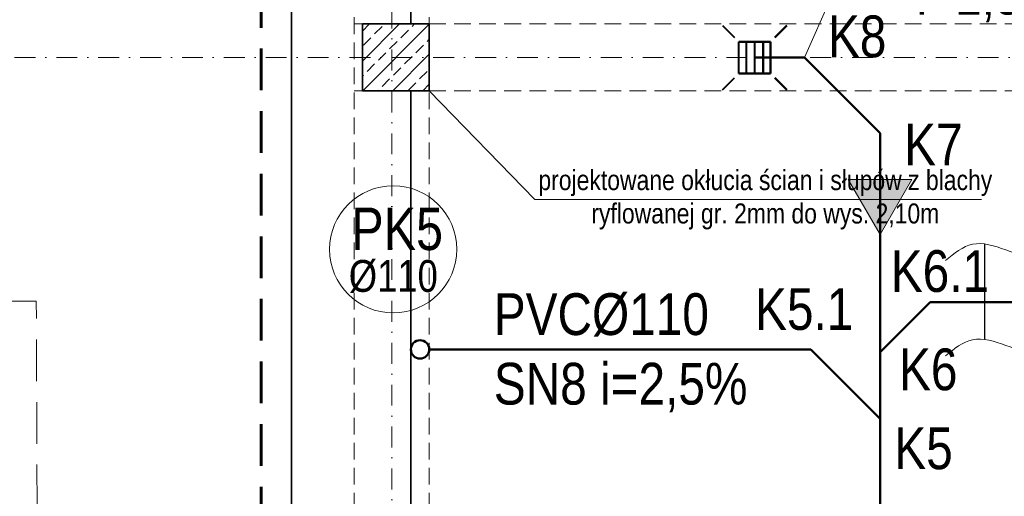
# Model space of a CAD drawing. Header units: millimetres. Extents: x -96593 to 66336, y -23969 to 7139.
# Tile 120 of 256: x -90648 to -90058, y -276 to 9. Entities that reach past the tile are written whole.
import ezdxf

# ---------------------------------------------------------------- set-up
doc = ezdxf.new("R2010")
doc.units = ezdxf.units.MM
for name, pattern in [('DASHDOT', [1, 0.5, -0.25, 0, -0.25]), ('DASHED', [0.75, 0.5, -0.25]), ('DASHEDX2', [1.5, 1, -0.5]), ('DIVIDEX2', [2.5, 1, -0.5, 0, -0.5, 0, -0.5])]:
    doc.linetypes.add(name, pattern=pattern)
for name, color, linetype, lineweight in [('!MARIUSZ', 220, 'Continuous', 35), ('BA_KS_ist.', 34, 'Continuous', 50), ('MM_KS_OPISY', 7, 'Continuous', 9), ('mm_punktwstawienia', 1, 'Continuous', 50), ('mm_sprężone', 7, 'Continuous', 50), ('mm_went_opis', 7, 'Continuous', 15), ('mm_wentylacja_bloki', 7, 'Continuous', 18), ('mm_ZWU', 5, 'Continuous', 30), ('PG_KONSTRUKCJA', 5, 'Continuous', 35), ('PG_OSIE', 1, 'DASHDOT', 18), ('PG_PODCIĄGI', 1, 'DASHED', 18), ('PG_PRZERYWANE_ŚREDNIE', 1, 'DASHEDX2', 18), ('PG_SZRAF', 1, 'Continuous', 18), ('PG_ŚCIANY_SŁUPY', 4, 'Continuous', 35)]:
    doc.layers.add(name, color=color, linetype=linetype, lineweight=lineweight)
doc.styles.get("Standard").update_dxf_attribs({"font": 'arial.ttf'})

# ---------------------------------------------------------------- blocks, each defined once
blk = doc.blocks.new('A$C243F7E6F')
at = {"layer": 'PG_SZRAF'}
h = blk.add_hatch(dxfattribs=at)
h.set_pattern_fill('ANSI33', color=256, scale=2)
h.set_pattern_definition([(45, (-6891.598, -2675.306), (-8.980256, 8.980256), []), (45, (-6882.618, -2675.306), (-8.980256, 8.980256), [6.35, -3.175])])
h.paths.add_polyline_path([(0, 0), (40, 0), (40, -40), (0, -40)])
at = {"layer": 'PG_KONSTRUKCJA'}
blk.add_lwpolyline([(0, 0), (40, 0), (40, -40), (0, -40), (0, 0)], dxfattribs=at)
blk = doc.blocks.new('A$C2E197AD3')
at = {"layer": '!MARIUSZ', "color": 252, "linetype": 'DASHED', "lineweight": 0, "ltscale": 50}
blk.add_lwpolyline([(887.59, 2038.5), (734.84, 2038.5), (734.34, 2161.5), (674.84, 2161.5), (674.84, 2154), (676.84, 2154), (676.84, 2131.5), (705.84, 2131.5), (705.84, 1516), (734.34, 1516), (734.34, 2008.5), (887.34, 2008.5), (887.59, 2038.5)], dxfattribs=at)
at = {"layer": 'PG_OSIE', "color": 252, "ltscale": 25}
for points in [[(947.34, 3165.56), (947.34, 314.74)], [(696.17, 2307.5), (2976.42, 2307.5)]]:
    blk.add_lwpolyline(points, dxfattribs=at)
at = {"layer": 'PG_PODCIĄGI', "color": 252, "ltscale": 20}
for points in [[(924.84, 2946.5), (924.84, 472.5)], [(969.84, 2946.5), (969.84, 472.5)], [(924.84, 2327.5), (2778.84, 2327.5)], [(924.84, 2287.5), (2778.84, 2287.5)]]:
    blk.add_lwpolyline(points, dxfattribs=at)
at = {"layer": 'PG_PRZERYWANE_ŚREDNIE', "color": 252, "lineweight": 60, "ltscale": 25}
blk.add_lwpolyline([(869.01, 2987.77), (869.01, 1989.75), (882.25, 1989.75), (882.25, 1387.55)], dxfattribs=at)
at = {"layer": 'PG_ŚCIANY_SŁUPY', "color": 252}
for points in [[(887.34, 2949.5), (887.34, 2008.5)], [(908.34, 2008.5), (928.84, 2008.5), (958.84, 2008.5), (958.84, 2287.5), (969.84, 2287.5), (969.84, 2327.5), (958.84, 2327.5), (958.84, 2877.5), (972.59, 2877.5), (972.59, 2885.5), (974.34, 2885.5)]]:
    blk.add_lwpolyline(points, dxfattribs=at)
at = {"layer": 'PG_KONSTRUKCJA', "color": 252}
blk.add_blockref('A$C243F7E6F', (929.84, 2327.5), dxfattribs=at)
blk = doc.blocks.new('ksstrz')
at = {"layer": 'mm_sprężone', "linetype": 'DIVIDEX2', "lineweight": 30}
h = blk.add_hatch(color=256, dxfattribs=at)
h.dxf.hatch_style = 1
h.paths.add_polyline_path([(28045.5, -44864.49), (28060.5, -44838.51), (28030.5, -44838.51)])
at = {"layer": 'mm_wentylacja_bloki'}
for p, q in [((28030.5, -44838.51), (28045.5, -44864.49)), ((28060.5, -44838.51), (28030.5, -44838.51)), ((28045.5, -44864.49), (28060.5, -44838.51))]:
    blk.add_line(p, q, dxfattribs=at)

msp = doc.modelspace()

# ---------------------------------------------------------------- linework, layer by layer
at = {"layer": 'BA_KS_ist.', "color": 34, "lineweight": 40}
for p, q in [((-90226.4, 5.87), (-90219.25, -1.29)), ((-90216.71, -22.88), (-90216.71, -3.83)), ((-90212.26, -3.83), (-90212.26, -22.88)), ((-90207.18, -3.83), (-90207.18, -22.88)), ((-90226.4, -32.57), (-90219.25, -25.42))]:
    msp.add_line(p, q, dxfattribs=at)
at = {"layer": 'BA_KS_ist.', "color": 34}
for p, q in [((-90195.12, -1.29), (-90187.96, 5.87)), ((-90216.71, -3.83), (-90197.66, -3.83)), ((-90202.1, -3.83), (-90202.1, -22.88)), ((-90197.66, -3.83), (-90197.66, -22.88)), ((-90197.66, -22.88), (-90216.71, -22.88)), ((-90187.96, -32.57), (-90195.12, -25.42))]:
    msp.add_line(p, q, dxfattribs=at)
at = {"layer": 'BA_KS_ist.', "linetype": 'Continuous', "ltscale": 25}
for p, q in [((-90207.18, -13.35), (-90177.18, -13.35)), ((-90177.18, -13.35), (-90131.92, -58.61)), ((-90131.86, -283.2), (-90131.92, -58.61)), ((-90131.89, -189.82), (-90101.88, -159.82)), ((-89723.45, -159.82), (-90101.88, -159.82)), ((-90402.18, -188.2), (-90173.52, -188.13)), ((-90131.93, -229.82), (-90173.52, -188.13))]:
    msp.add_line(p, q, dxfattribs=at)
msp.add_circle((-90407.68, -188.2), 5.5, dxfattribs=at)
at = {"layer": 'MM_KS_OPISY'}
msp.add_line((-90177.18, -13.35), (-90133.13, 87.44), dxfattribs=at)
msp.add_circle((-90423.77, -128.21), 38.1, dxfattribs=at)
for points in [[(-90092.8, -134.84), (-90076.6, -125.18), (-90035.96, -132.95), (-90019.15, -126.33)], [(-90092.8, -192.06), (-90076.6, -182.41), (-90035.96, -190.18), (-90019.15, -183.56)]]:
    msp.add_spline(points, degree=3, dxfattribs=at)
at = {"layer": 'mm_went_opis', "color": 252}
msp.add_line((-90071.2, -98.32), (-90338.84, -98.32), dxfattribs=at)
msp.add_lwpolyline([(-90402.18, -33.2), (-90338.84, -98.32)], dxfattribs=at)
at = {"layer": 'mm_ZWU', "ltscale": 100}
msp.add_line((-90069.13, -182.05), (-90069.13, -124.83), dxfattribs=at)

# ---------------------------------------------------------------- block references
at = {"layer": 'mm_punktwstawienia', "lineweight": 60}
msp.add_blockref('A$C2E197AD3', (-91372.02, -2320.7), dxfattribs=at)
at = {"layer": 'mm_sprężone', "color": 2, "linetype": 'DIVIDEX2', "lineweight": 30, "xscale": 1.27, "yscale": 1.27, "zscale": 1.27, "rotation": 120.0000000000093}
msp.add_blockref('ksstrz', (-121648.37, -59421.18), dxfattribs=at)

# ---------------------------------------------------------------- texts
at = {"layer": 'MM_KS_OPISY', "attachment_point": 1}
for s, width, insert, char_height in [('\\fArial Narrow|b0|i0|c238|p34;PVC%%C110\\PSN8 i=1,5%', 2.8643, (-90110.16, 120.8), 25), ('\\fArial Narrow|b0|i0|c238|p34;K8', 6.3197, (-90163.24, 11.9), 25), ('\\fArial Narrow|b0|i0|c238|p34;K7', 6.3197, (-90117.54, -52.9), 25), ('\\fArial Narrow|b0|i0|c238|p34;PK5', 0.5033, (-90448.9, -103.22), 25.4), ('\\fArial Narrow|b0|i0|c238|p34;K6.1', 6.3197, (-90125.55, -128.72), 25), ('{\\fArial Narrow|b0|i0|c238|p34;%%C110}', 0.5033, (-90450.43, -134.62), 19.05), ('\\fArial Narrow|b0|i0|c238|p34;PVC%%C110\\PSN8 i=2,5%', 156.6096, (-90363.49, -154.54), 25), ('\\fArial Narrow|b0|i0|c238|p34;K5.1', 6.3197, (-90206.88, -151.48), 25), ('\\fArial Narrow|b0|i0|c238|p34;K6', 6.3197, (-90120.63, -187.62), 25), ('\\fArial Narrow|b0|i0|c238|p34;K5', 6.3197, (-90123.44, -234.91), 25)]:
    msp.add_mtext_dynamic_manual_height_columns(s, width=width, gutter_width=1, heights=[0], dxfattribs=dict(at, insert=insert, char_height=char_height))
at = {"layer": 'mm_went_opis', "color": 252, "insert": (-90200.76, -80.72), "char_height": 12, "width": 278.4132, "attachment_point": 2}
msp.add_mtext('{\\fArial Narrow|b0|i0|c238|p34;projektowane okłucia ścian i słupów z blachy ryflowanej gr. 2mm do wys. 2,10m}', dxfattribs=at)

doc.saveas('drawing.dxf')
